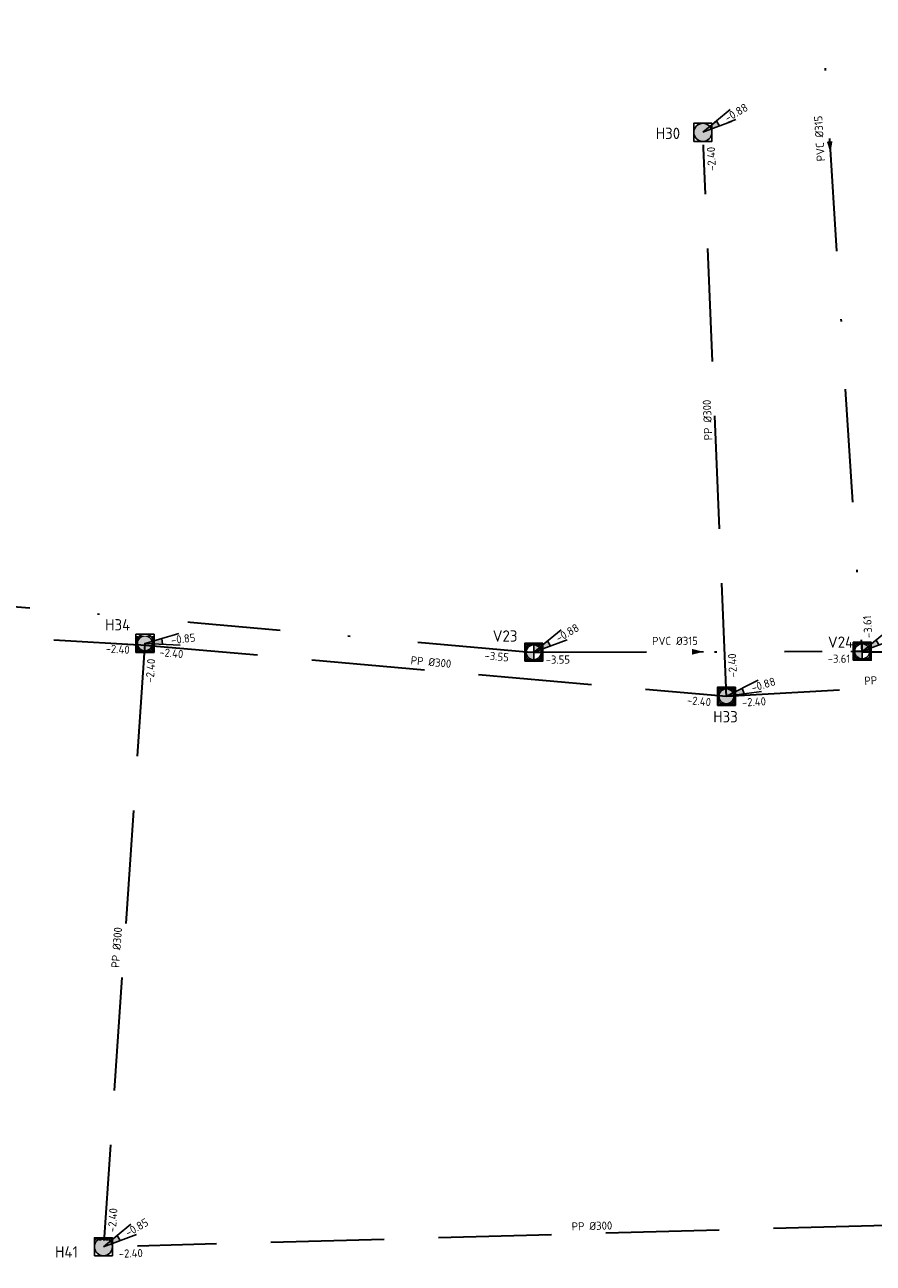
# Model space of a CAD drawing. Header units: metres. Extents: x 114894 to 115585, y 426496 to 426850.
# Tile 8 of 27: x 115030 to 115067, y 426655 to 426710. Entities that reach past the tile are written whole.
import ezdxf
from ezdxf.enums import TextEntityAlignment as Align

# ---------------------------------------------------------------- set-up
doc = ezdxf.new("R2010")
doc.units = ezdxf.units.M
doc.header["$MEASUREMENT"] = 0
doc.linetypes.add('RI-DWA-SO', pattern=[11, 5, -3, 0, -3])
doc.linetypes.add('RI-HWA-SO', pattern=[7.4, 5, -2.4])
for name, color, linetype, lineweight in [('N-WE-RI-DWA_PUTDEKSELNIVEAU-S-200', 20, 'Continuous', 25), ('N-WE-RI-DWA_RIOOLPUT_INSPECTIEPUT-S-200', 20, 'Continuous', 25), ('N-WE-RI-DWA_TRANSPORTLEIDING_PVC_315-G', 20, 'RI-DWA-SO', 35), ('N-WE-RI-HWA_PUTDEKSELNIVEAU-S-200', 150, 'Continuous', 25), ('N-WE-RI-HWA_RIOOLPUT_INSPECTIEPUT-S-200', 150, 'Continuous', 25), ('N-WE-RI-HWA_TRANSPORTLEIDING_PP_300-G', 150, 'RI-HWA-SO', 35), ('N-WE-RI-PUT-T35', 150, 'Continuous', 35), ('N-WE-RI-PUT_DEKSEL-S', 7, 'Continuous', 25), ('N01-WE-RI-PUT-T35', 20, 'Continuous', 35)]:
    doc.layers.add(name, color=color, linetype=linetype, lineweight=lineweight)
doc.layers.add('N-WE-RI-DWA_STROMINGSRICHTING-S-200', color=20, linetype='Continuous', lineweight=25, true_color=0xff3f00)
doc.layers.add('N-WE-RI-HWA_STROMINGSRICHTING-S-200', color=150, linetype='Continuous', lineweight=25, true_color=0x007fff)
doc.styles.add('NLCS-ISO', font='NLCS-ISO.ttf')
doc.styles.add('NLCS-ISO-M200-T25', font='NLCS-ISO.ttf')

# ---------------------------------------------------------------- blocks, each defined once
blk = doc.blocks.new('SRI-PUT_DWA-SO')
h = blk.add_hatch(color=256)
h.dxf.hatch_style = 1
h.paths.add_polyline_path([(-2, 0, 0.414214), (0, -2), (0, 0)])
h.paths.add_polyline_path([(2, 0, 0.414214), (0, 2), (0, 0)])
for p, q in [((-2, 0), (2, 0)), ((0, -2), (0, 2))]:
    blk.add_line(p, q)
blk.add_lwpolyline([(-2, -2), (2, -2), (2, 2), (-2, 2)], close=True)
blk.add_circle((0, 0), 2)
blk = doc.blocks.new('*U103')
at = {"color": 0, "style": 'NLCS-ISO'}
for tag, p in [('BOB_LINKS', (-58.32, 4.46)), ('RIOOLINFO', (-1.01, 1.73)), ('BOB_RECHTS', (58.05, -7.71))]:
    blk.add_attdef(tag, text='', height=1.8, rotation=354.0294, dxfattribs=at).set_placement(p, align=Align.MIDDLE_CENTER)
blk = doc.blocks.new('*U104')
at = {"color": 0, "style": 'NLCS-ISO'}
for tag, p in [('BOB_LINKS', (-78.01, 3.77)), ('RIOOLINFO', (-1.07, 1.7)), ('BOB_RECHTS', (77.82, -7.02))]:
    blk.add_attdef(tag, text='', height=1.8, rotation=356.036, dxfattribs=at).set_placement(p, align=Align.MIDDLE_CENTER)
blk = doc.blocks.new('*U122')
at = {"color": 0, "style": 'NLCS-ISO'}
for tag, p in [('RIOOLINFO', (-1.21, 1.6)), ('BOB_RECHTS', (102.67, -0.17)), ('BOB_LINKS', (-102.58, -3.08))]:
    blk.add_attdef(tag, text='', height=1.8, rotation=0.8131, dxfattribs=at).set_placement(p, align=Align.MIDDLE_CENTER)
blk = doc.blocks.new('*U26')
at = {"color": 0, "style": 'NLCS-ISO'}
for tag, p in [('BOB_RECHTS', (6.61, 60.51)), ('RIOOLINFO', (-1.71, -1.05)), ('BOB_LINKS', (-3.36, -60.73))]:
    blk.add_attdef(tag, text='', height=1.8, rotation=85.3008, dxfattribs=at).set_placement(p, align=Align.MIDDLE_CENTER)
blk = doc.blocks.new('*U35')
at = {"color": 0}
blk.add_line((-1.25, 0.14), (1.25, -0.14), dxfattribs=at)
blk.add_solid([(-1.25, 0.14), (1.18, -0.77), (1.32, 0.48)], dxfattribs=at)
at = {"color": 0, "style": 'NLCS-ISO'}
for tag, p in [('BOB_LINKS', (-105.79, 10.33)), ('RIOOLINFO', (1.72, 2.02)), ('BOB_RECHTS', (105.72, -13.6))]:
    blk.add_attdef(tag, text='', height=1.8, rotation=353.5437, dxfattribs=at).set_placement(p, align=Align.MIDDLE_CENTER)
blk = doc.blocks.new('*U59')
at = {"color": 0}
blk.add_line((0.33, 1.22), (-0.33, -1.22), dxfattribs=at)
blk.add_solid([(-0.33, -1.22), (-0.28, 1.38), (0.94, 1.05)], dxfattribs=at)
at = {"color": 0, "style": 'NLCS-ISO'}
for tag, p in [('BOB_LINKS', (29.24, 114.73)), ('RIOOLINFO', (1.74, -2)), ('BOB_RECHTS', (-31.72, -111.42))]:
    blk.add_attdef(tag, text='', height=1.8, rotation=254.9142, dxfattribs=at).set_placement(p, align=Align.MIDDLE_CENTER)
blk = doc.blocks.new('SRI-PUT_HWA-SO')
h = blk.add_hatch(color=256)
h.dxf.hatch_style = 1
h.paths.add_polyline_path([(-2, 0, 1), (2, 0, 1)])
blk.add_lwpolyline([(-2, -2), (2, -2), (2, 2), (-2, 2)], close=True)
blk.add_circle((0, 0), 2)
blk = doc.blocks.new('SRI-PUT_OPHOOGTEBRENGEN_NIEUW-SO')
blk.add_wipeout([(-1.76, 1.74), (1.74, 1.74), (1.74, -1.76), (-1.76, -1.76)])
at = {"color": 0, "lineweight": -3}
blk.add_lwpolyline([(-1.76, 1.74), (1.74, 1.74), (1.74, -1.76), (-1.76, -1.76)], close=True, dxfattribs=at)
blk.add_circle((-0.01, -0.01), 1.66, dxfattribs=at)
blk = doc.blocks.new('SRI-PUTDEKSELHOOGTE-SO')
h = blk.add_hatch(color=256)
h.dxf.hatch_style = 1
h.paths.add_polyline_path([(3.02, 2.49), (0, 0), (3.66, 1.37)])
for p, q in [((0, 0), (6.04, 4.97)), ((0, 0), (7.32, 2.74)), ((3.02, 2.49), (3.66, 1.37))]:
    blk.add_line(p, q)
at = {"style": 'NLCS-ISO'}
blk.add_attdef('PUTHGT', text='', height=1.8, rotation=30, dxfattribs=at).set_placement((5.02, 2.93), align=Align.MIDDLE_LEFT)
blk = doc.blocks.new('*U65')
at = {"color": 0}
blk.add_line((0.22, 1.24), (-0.22, -1.24), dxfattribs=at)
blk.add_solid([(-0.22, -1.24), (-0.4, 1.35), (0.84, 1.13)], dxfattribs=at)
at = {"color": 0, "style": 'NLCS-ISO'}
for tag, p in [('BOB_LINKS', (3.71, 30.75)), ('RIOOLINFO', (3.34, 5.1)), ('BOB_RECHTS', (-6.96, -30.41))]:
    blk.add_attdef(tag, text='', height=1.8, rotation=260.1082, dxfattribs=at).set_placement(p, align=Align.MIDDLE_CENTER)
blk = doc.blocks.new('*U72')
at = {"color": 0, "style": 'NLCS-ISO'}
for tag, p in [('RIOOLINFO', (-1.26, 1.56)), ('BOB_RECHTS', (30.38, -0.3)), ('BOB_LINKS', (-30.19, -2.95))]:
    blk.add_attdef(tag, text='', height=1.8, rotation=2.5103, dxfattribs=at).set_placement(p, align=Align.MIDDLE_CENTER)
blk = doc.blocks.new('*U66')
at = {"color": 0, "transparency": 33554687, "style": 'NLCS-ISO'}
for tag, p in [('BOB_RECHTS', (0.03, 56.42)), ('RIOOLINFO', (-1.58, -1.23)), ('BOB_LINKS', (3.2, -55.52))]:
    blk.add_attdef(tag, text='', height=1.8, rotation=91.6234, dxfattribs=at).set_placement(p, align=Align.MIDDLE_CENTER)

msp = doc.modelspace()

# ---------------------------------------------------------------- block references
at = {"layer": 'N-WE-RI-HWA_STROMINGSRICHTING-S-200', "transparency": 33554687, "xscale": 0.2, "yscale": 0.2, "zscale": 0.2, "rotation": 0.7646294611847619}
for name, p, values in [('*U104', (115018.488, 426683.157), {'RIOOLINFO': 'PP %%C300', 'BOB_LINKS': '-2.40', 'BOB_RECHTS': '-2.40'}), ('*U26', (115034.359, 426668.89), {'RIOOLINFO': ' PP %%C300', 'BOB_LINKS': '-2.40', 'BOB_RECHTS': '-2.40'}), ('*U72', (115068.201, 426680.301), {'RIOOLINFO': 'PP %%C300', 'BOB_LINKS': '-2.40', 'BOB_RECHTS': '-2.40'}), ('*U122', (115055.155, 426656.16), {'RIOOLINFO': ' PP %%C300', 'BOB_LINKS': '-2.40', 'BOB_RECHTS': '-2.40'})]:
    msp.add_blockref(name, p, dxfattribs=at).add_auto_attribs(values)
at = {"layer": 'N-WE-RI-PUT_DEKSEL-S', "transparency": 33554687, "xscale": 0.2000000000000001, "yscale": 0.2000000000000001, "zscale": 0.2000000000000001}
for p in [(115059.917, 426704.79), (115035.276, 426682.218), (115052.447, 426681.824), (115066.957, 426681.867), (115060.958, 426679.881), (115033.442, 426655.561)]:
    msp.add_blockref('SRI-PUT_OPHOOGTEBRENGEN_NIEUW-SO', p, dxfattribs=at)

# ---------------------------------------------------------------- next in the draw order: linework, layer by layer
at = {"layer": 'N-WE-RI-DWA_TRANSPORTLEIDING_PVC_315-G', "transparency": 33554687}
for points in [[(115064.113, 426726.682), (115066.938, 426681.845)], [(115003.1, 426686.162), (115052.427, 426681.824)], [(115052.427, 426681.824), (115066.965, 426681.867)], [(115066.938, 426681.845), (115076.575, 426681.845)]]:
    msp.add_lwpolyline(points, dxfattribs=at)
at = {"layer": 'N-WE-RI-HWA_TRANSPORTLEIDING_PP_300-G', "transparency": 33554687, "flags": 128}
for points in [[(115060.956, 426679.879), (115059.917, 426704.79)], [(115001.7, 426684.093), (115035.271, 426682.143)], [(115035.276, 426682.218), (115033.442, 426655.561)], [(115035.271, 426682.143), (115060.956, 426679.879)], [(115060.956, 426679.879), (115075.445, 426680.689)], [(115033.442, 426655.561), (115076.868, 426656.758)]]:
    msp.add_lwpolyline(points, dxfattribs=at)

# ---------------------------------------------------------------- next in the draw order: block references
at = {"layer": 'N-WE-RI-DWA_PUTDEKSELNIVEAU-S-200', "transparency": 33554687, "xscale": 0.2, "yscale": 0.2, "zscale": 0.2}
for p in [(115052.455, 426681.824), (115066.965, 426681.867)]:
    msp.add_blockref('SRI-PUTDEKSELHOOGTE-SO', p, dxfattribs=at).add_auto_attribs({'PUTHGT': '-0.88'})
at = {"layer": 'N-WE-RI-DWA_RIOOLPUT_INSPECTIEPUT-S-200', "transparency": 33554687, "xscale": 0.2, "yscale": 0.2, "zscale": 0.2}
for p in [(115052.447, 426681.824), (115066.957, 426681.867)]:
    msp.add_blockref('SRI-PUT_DWA-SO', p, dxfattribs=at)
at = {"layer": 'N-WE-RI-DWA_STROMINGSRICHTING-S-200', "transparency": 33554687, "xscale": 0.2000000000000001, "yscale": 0.2000000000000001, "zscale": 0.2000000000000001, "rotation": 100.0614679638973}
for name, p, values in [('*U35', (115065.533, 426704.14), {'RIOOLINFO': ' PVC %%c315', 'BOB_LINKS': '-3.61', 'BOB_RECHTS': '-3.50'}), ('*U59', (115027.762, 426683.992), {'RIOOLINFO': 'PVC %%c315', 'BOB_LINKS': '-3.40', 'BOB_RECHTS': '-3.55'})]:
    msp.add_blockref(name, p, dxfattribs=at).add_auto_attribs(values)
at = {"layer": 'N-WE-RI-HWA_STROMINGSRICHTING-S-200', "transparency": 33554687, "xscale": 0.2, "yscale": 0.2, "zscale": 0.2, "rotation": 0.7646294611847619}
msp.add_blockref('*U103', (115048.116, 426681.049), dxfattribs=at).add_auto_attribs({'RIOOLINFO': 'PP %%C300', 'BOB_LINKS': '-2.40', 'BOB_RECHTS': '-2.40'})

# ---------------------------------------------------------------- next in the draw order: texts
at = {"layer": 'N-WE-RI-PUT-T35', "transparency": 33554661, "char_height": 0.5, "attachment_point": 1, "style": 'NLCS-ISO-M200-T25', "bg_fill": 2}
for s, insert in [('H30', (115057.837, 426704.997)), ('H34', (115033.519, 426683.287)), ('H33', (115060.376, 426679.225)), ('H41', (115031.306, 426655.583))]:
    msp.add_mtext_dynamic_manual_height_columns(s, width=3.38723, gutter_width=3.5, heights=[0], dxfattribs=dict(at, insert=insert))
at = {"layer": 'N01-WE-RI-PUT-T35', "transparency": 33554661, "char_height": 0.5, "attachment_point": 1, "style": 'NLCS-ISO-M200-T25', "bg_fill": 2}
for s, insert in [('V23', (115050.637, 426682.792)), ('V24', (115065.442, 426682.521))]:
    msp.add_mtext_dynamic_manual_height_columns(s, width=0.75769, gutter_width=3.5, heights=[0.7], dxfattribs=dict(at, insert=insert))

# ---------------------------------------------------------------- next in the draw order: block references
at = {"layer": 'N-WE-RI-DWA_STROMINGSRICHTING-S-200', "transparency": 33554687, "xscale": 0.2000000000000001, "yscale": 0.2000000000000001, "zscale": 0.2000000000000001, "rotation": 100.0614679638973}
msp.add_blockref('*U65', (115059.696, 426681.845), dxfattribs=at).add_auto_attribs({'RIOOLINFO': ' PVC %%c315', 'BOB_LINKS': '-3.55', 'BOB_RECHTS': '-3.61'})
at = {"layer": 'N-WE-RI-HWA_PUTDEKSELNIVEAU-S-200', "transparency": 33554687, "xscale": 0.2, "yscale": 0.2, "zscale": 0.2}
for p, rotation, values in [((115059.918, 426704.798), 0.2833078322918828, {'PUTHGT': '-0.88'}), ((115035.274, 426682.217), 336.6044640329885, {'PUTHGT': '-0.85'}), ((115060.959, 426679.888), 347.0933255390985, {'PUTHGT': '-0.88'})]:
    msp.add_blockref('SRI-PUTDEKSELHOOGTE-SO', p, dxfattribs=dict(at, rotation=rotation)).add_auto_attribs(values)
msp.add_blockref('SRI-PUTDEKSELHOOGTE-SO', (115033.442, 426655.561), dxfattribs=at).add_auto_attribs({'PUTHGT': '-0.85'})
at = {"layer": 'N-WE-RI-HWA_RIOOLPUT_INSPECTIEPUT-S-200', "transparency": 33554687, "xscale": 0.2, "yscale": 0.2, "zscale": 0.2}
for p in [(115059.917, 426704.79), (115035.276, 426682.218), (115060.958, 426679.881), (115033.442, 426655.561)]:
    msp.add_blockref('SRI-PUT_HWA-SO', p, dxfattribs=at)
at = {"layer": 'N-WE-RI-HWA_STROMINGSRICHTING-S-200', "transparency": 33554687}
ref = msp.add_blockref('*U66', (115060.437, 426692.334), dxfattribs=dict(at, xscale=0.2, yscale=0.2, zscale=0.2, rotation=0.7646294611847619))
ref.add_attrib('RIOOLINFO', 'PP %%C300', dxfattribs={"layer": '0', "color": 0, "height": 0.36, "rotation": 92.3881, "style": 'NLCS-ISO'}).set_placement((115060.123, 426692.083), align=Align.MIDDLE_CENTER)
ref.add_attrib('BOB_LINKS', '-2.40', dxfattribs={"layer": '0', "color": 0, "height": 0.36, "rotation": 92.3881, "style": 'NLCS-ISO'}).set_placement((115061.225, 426681.239), align=Align.MIDDLE_CENTER)
ref.add_attrib('BOB_RECHTS', '-2.40', dxfattribs={"layer": '0', "color": 0, "height": 0.36, "rotation": 92.3881, "style": 'NLCS-ISO'}).set_placement((115060.292, 426703.618), align=Align.MIDDLE_CENTER)

doc.saveas('drawing.dxf')
